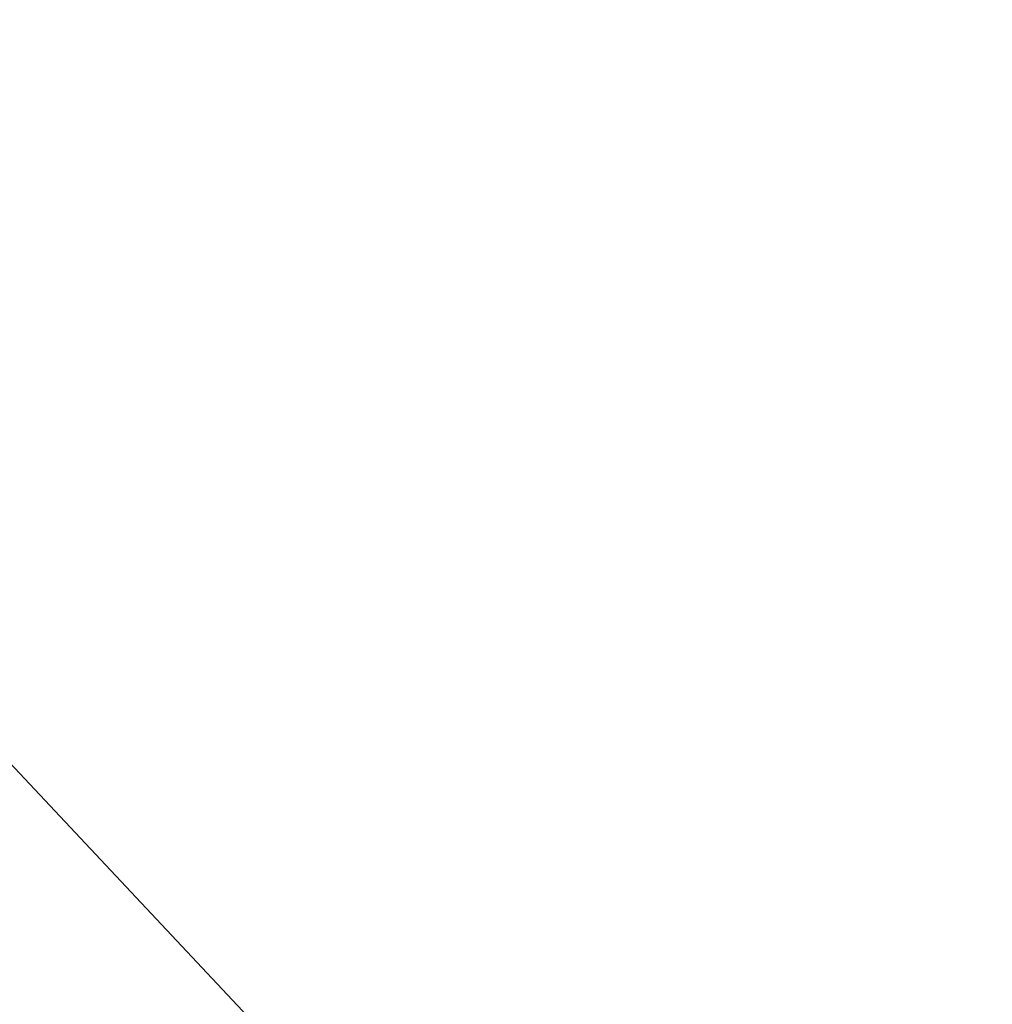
# Paper-space layout '_Trimétrica' of a CAD drawing. Header units: millimetres. Extents: x -779 to 107, y -976 to -84.
# Tile 94 of 197: x -468 to -455, y -652 to -639. Entities that reach past the tile are written whole.
import ezdxf

# ---------------------------------------------------------------- set-up
doc = ezdxf.new("R2010")
doc.units = ezdxf.units.MM

psp = doc.layouts.new('_Trimétrica')

# ---------------------------------------------------------------- linework, layer by layer
at = {"color": 7, "linetype": 'Continuous', "lineweight": 25, "flags": 128}
psp.add_lwpolyline([(-516.843, -580.239), (-512.729, -588.067), (-508.35, -595.807), (-503.712, -603.447), (-498.823, -610.978), (-493.689, -618.386), (-488.318, -625.661), (-482.719, -632.792), (-476.899, -639.768), (-470.868, -646.579), (-464.635, -653.214), (-458.209, -659.664), (-451.599, -665.919), (-444.816, -671.969), (-437.87, -677.805)], dxfattribs=at)
at = {"color": 7, "linetype": 'Continuous', "lineweight": 25}
for points, knots in [([(-467.829, -369.743), (-467.151, -369.244), (-464.849, -367.551), (-460.711, -364.919), (-455.432, -361.848), (-449.96, -359.046), (-444.32, -356.499), (-438.518, -354.216), (-432.562, -352.198), (-426.462, -350.449), (-420.228, -348.97), (-413.868, -347.763), (-407.392, -346.831), (-400.809, -346.172), (-394.13, -345.79), (-387.363, -345.683), (-380.518, -345.853), (-373.607, -346.298), (-366.637, -347.019), (-359.621, -348.014), (-352.568, -349.282), (-345.489, -350.821), (-338.394, -352.63), (-331.293, -354.706), (-324.199, -357.046), (-317.121, -359.646), (-310.07, -362.504), (-303.057, -365.614), (-296.092, -368.973), (-289.187, -372.576), (-282.351, -376.416), (-275.597, -380.49), (-268.933, -384.79), (-262.37, -389.31), (-255.918, -394.043), (-249.587, -398.982), (-243.388, -404.12), (-237.329, -409.449), (-231.42, -414.961), (-225.669, -420.647), (-220.087, -426.498), (-214.681, -432.506), (-209.459, -438.661), (-204.431, -444.954), (-199.602, -451.375), (-194.981, -457.914), (-190.575, -464.561), (-186.389, -471.306), (-182.431, -478.138), (-178.707, -485.047), (-175.221, -492.021), (-171.979, -499.051), (-168.986, -506.125), (-166.245, -513.233), (-163.761, -520.363), (-161.538, -527.505), (-159.577, -534.648), (-157.883, -541.78), (-156.456, -548.891), (-155.3, -555.971), (-154.414, -563.009), (-153.801, -569.994), (-153.46, -576.916), (-153.392, -583.765), (-153.597, -590.531), (-154.075, -597.204), (-154.824, -603.774), (-155.844, -610.233), (-157.132, -616.572), (-158.688, -622.78), (-160.51, -628.849), (-162.594, -634.772), (-164.94, -640.538), (-167.543, -646.14), (-170.399, -651.571), (-173.515, -656.815), (-176.568, -661.469), (-178.689, -664.279), (-179.598, -665.483)], [0, 0, 0, 0, 0.005644, 0.01917, 0.032683, 0.04618, 0.059659, 0.073117, 0.086555, 0.099972, 0.113369, 0.126746, 0.140104, 0.153445, 0.16677, 0.180082, 0.193381, 0.20667, 0.219949, 0.233221, 0.246486, 0.259746, 0.273002, 0.286255, 0.299505, 0.312753, 0.326001, 0.339247, 0.352493, 0.365739, 0.378985, 0.392231, 0.405478, 0.418725, 0.431972, 0.44522, 0.458468, 0.471716, 0.484965, 0.498213, 0.511461, 0.524709, 0.537957, 0.551204, 0.56445, 0.577695, 0.59094, 0.604184, 0.617426, 0.630668, 0.643908, 0.657148, 0.670387, 0.683626, 0.696865, 0.710103, 0.723342, 0.736583, 0.749825, 0.76307, 0.776318, 0.789571, 0.80283, 0.816095, 0.82937, 0.842655, 0.855951, 0.869261, 0.882587, 0.895929, 0.90929, 0.92267, 0.936072, 0.949495, 0.96294, 0.976405, 0.989891, 1, 1, 1, 1]), ([(-720.488, -638.954), (-719.513, -640.867), (-716.693, -646.397), (-711.843, -655.489), (-705.864, -666.197), (-699.648, -676.817), (-693.201, -687.344), (-686.528, -697.77), (-679.633, -708.089), (-672.52, -718.295), (-665.194, -728.381), (-657.659, -738.341), (-649.92, -748.168), (-641.982, -757.856), (-633.85, -767.4), (-625.53, -776.793), (-617.026, -786.029), (-608.344, -795.102), (-599.489, -804.007), (-590.467, -812.738), (-581.284, -821.29), (-571.945, -829.657), (-562.457, -837.834), (-552.824, -845.815), (-543.054, -853.596), (-533.153, -861.172), (-523.126, -868.538), (-512.98, -875.689), (-502.721, -882.62), (-492.357, -889.328), (-481.892, -895.807), (-471.335, -902.055), (-460.691, -908.066), (-449.967, -913.837), (-439.171, -919.365), (-428.308, -924.645), (-417.386, -929.674), (-406.412, -934.45), (-395.392, -938.968), (-384.333, -943.226), (-373.244, -947.222), (-362.129, -950.952), (-350.997, -954.414), (-339.855, -957.606), (-328.709, -960.525), (-317.568, -963.171), (-306.437, -965.54), (-295.324, -967.632), (-284.236, -969.445), (-273.181, -970.977), (-262.164, -972.228), (-251.194, -973.198), (-240.278, -973.884), (-229.422, -974.287), (-218.634, -974.406), (-207.92, -974.242), (-197.287, -973.794), (-186.743, -973.063), (-176.294, -972.048), (-165.946, -970.752), (-155.707, -969.175), (-145.584, -967.317), (-135.582, -965.18), (-125.708, -962.766), (-115.969, -960.076), (-106.371, -957.112), (-96.92, -953.876), (-87.621, -950.371), (-78.482, -946.598), (-69.507, -942.56), (-60.703, -938.26), (-52.075, -933.7), (-43.626, -928.887), (-35.372, -923.811), (-28.139, -919.082), (-23.745, -915.939), (-21.964, -914.665)], [0, 0, 0, 0, 0.007235, 0.020911, 0.034588, 0.048265, 0.061941, 0.075618, 0.089294, 0.10297, 0.116646, 0.130322, 0.143998, 0.157674, 0.17135, 0.185026, 0.198702, 0.212377, 0.226053, 0.239729, 0.253405, 0.267081, 0.280757, 0.294434, 0.30811, 0.321787, 0.335464, 0.349141, 0.362818, 0.376496, 0.390174, 0.403852, 0.41753, 0.431209, 0.444887, 0.458566, 0.472245, 0.485924, 0.499603, 0.513282, 0.526961, 0.54064, 0.554318, 0.567996, 0.581673, 0.59535, 0.609026, 0.622701, 0.636374, 0.650046, 0.663717, 0.677386, 0.691052, 0.704717, 0.718378, 0.732037, 0.745693, 0.759346, 0.772995, 0.78664, 0.800281, 0.813917, 0.827549, 0.841176, 0.854799, 0.868416, 0.882028, 0.895635, 0.909237, 0.922834, 0.936426, 0.950013, 0.963596, 0.977174, 0.990749, 1, 1, 1, 1])]:
    psp.add_open_spline(points, degree=3, knots=knots, dxfattribs=at)

doc.saveas('drawing.dxf')
